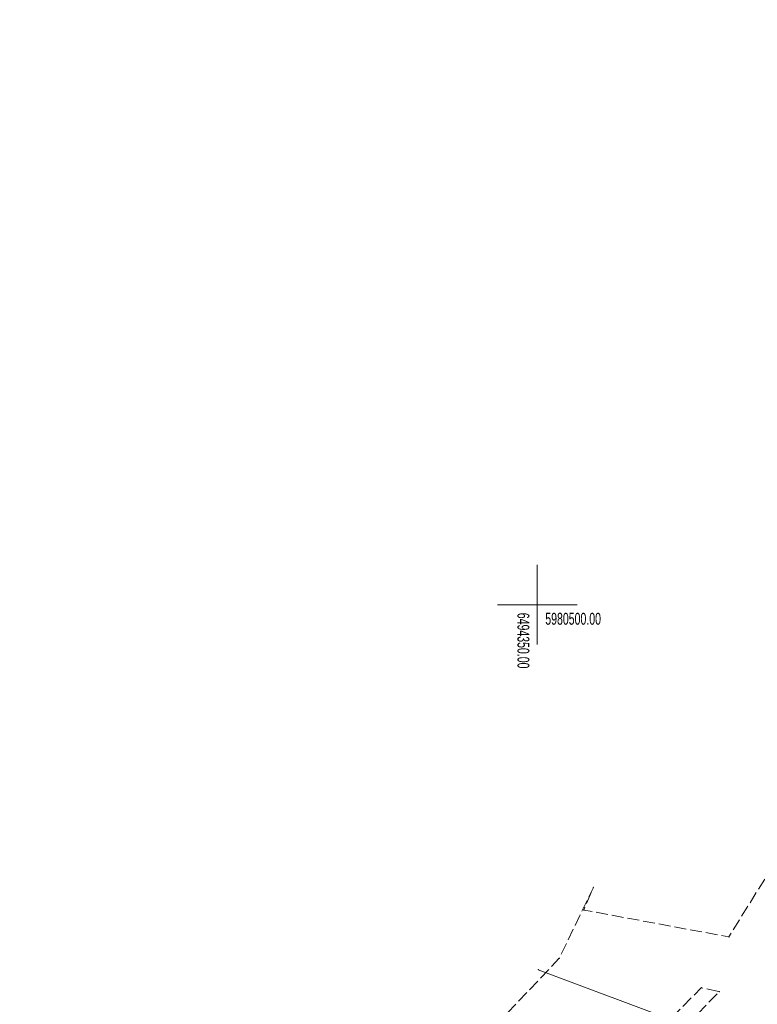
# Model space of a CAD drawing. Extents: x 6456700 to 6518119, y 5963420 to 5980059.
# Tile 31 of 256: x 6511586 to 6511633, y 5964024 to 5964086. Entities that reach past the tile are written whole.
import ezdxf
from ezdxf.enums import TextEntityAlignment as Align

# ---------------------------------------------------------------- set-up
doc = ezdxf.new("R2010")
doc.units = 0
doc.header["$MEASUREMENT"] = 0
doc.linetypes.add('L_0_52', pattern=[1, 0.75, -0.25])
doc.layers.get('0').update_dxf_attribs({"color": 2, "linetype": 'CONTINUOUS', "lineweight": 5})
for name, color, linetype, lineweight in [('18mm Kreska ciągła', 7, 'CONTINUOUS', 18), ('jezdnia', 7, 'CONTINUOUS', 18), ('przewod_elektroenergetyczny_podziemny', 7, 'CONTINUOUS', 18), ('siatka_krzyrzy', 7, 'CONTINUOUS', 18)]:
    doc.layers.add(name, color=color, linetype=linetype, lineweight=lineweight)
doc.styles.get("Standard").update_dxf_attribs({"font": 'txt', "width": 0.75})

# ---------------------------------------------------------------- blocks, each defined once
blk = doc.blocks.new('mdcp_nowa')
at = {"layer": 'jezdnia', "color": 7, "linetype": 'L_0_52', "lineweight": 18, "flags": 128}
for points in [[(6494302.94, 5980427.67), (6494308.98, 5980434.14), (6494326.24, 5980451.88), (6494338.53, 5980464.37), (6494340.97, 5980466.82), (6494351.38, 5980477.81), (6494353.52, 5980482.26), (6494352.91, 5980480.84), (6494362.03, 5980479.15), (6494366.24, 5980485.96), (6494367.75, 5980482.93), (6494375.84, 5980490.53), (6494377.61, 5980489.77), (6494379.32, 5980489.12), (6494372.61, 5980482.92), (6494375.99, 5980480.96), (6494375.56, 5980480.05), (6494372.49, 5980481.51), (6494371.3, 5980479.13), (6494374.42, 5980477.65), (6494373.86, 5980476.78), (6494370.05, 5980478.59), (6494370.24, 5980476.26), (6494375.07, 5980474.78), (6494371.15, 5980471.55), (6494369.81, 5980473.18), (6494352.95, 5980455.73), (6494350.81, 5980453.59), (6494345.82, 5980448.73), (6494329.91, 5980432.43), (6494313.72, 5980415.99), (6494310, 5980414.05), (6494306.23, 5980414.06), (6494303.13, 5980416.24), (6494301.74, 5980419.59), (6494302.31, 5980423.9)], [(6494309.01, 5980421.95), (6494308.17, 5980422.71), (6494328.48, 5980443.51), (6494343.4, 5980458.75), (6494360.29, 5980475.96), (6494361.43, 5980475.72), (6494344.19, 5980457.97), (6494324.36, 5980437.73)]]:
    blk.add_lwpolyline(points, close=True, dxfattribs=at)
at = {"layer": 'jezdnia'}
for p in [(6494353.52, 5980482.26), (6494352.91, 5980480.84), (6494362.03, 5980479.15), (6494351.38, 5980477.81), (6494360.29, 5980475.96), (6494361.43, 5980475.72)]:
    blk.add_point(p, dxfattribs=at)
at = {"layer": 'przewod_elektroenergetyczny_podziemny', "color": 1, "linetype": 'Continuous', "lineweight": 18, "flags": 128}
blk.add_lwpolyline([(6494371.93, 5980468.9), (6494350.06, 5980477.09)], dxfattribs=at)
at = {"layer": 'przewod_elektroenergetyczny_podziemny'}
blk.add_point((6494350.06, 5980477.09), dxfattribs=at)
at = {"layer": 'siatka_krzyrzy', "linetype": 'Continuous', "lineweight": 18, "flags": 128}
for points in [[(6494350, 5980497.5), (6494350, 5980502.5)], [(6494347.5, 5980500), (6494352.5, 5980500)]]:
    blk.add_lwpolyline(points, dxfattribs=at)
at = {"layer": 'siatka_krzyrzy', "lineweight": 15, "width": 0.66}
blk.add_text('6494350.00', height=0.75, rotation=270, dxfattribs=at).set_placement((6494349.5, 5980499.5), align=Align.TOP_LEFT)
blk.add_text('5980500.00', height=0.75, dxfattribs=at).set_placement((6494350.5, 5980499.5), align=Align.TOP_LEFT)

msp = doc.modelspace()

# ---------------------------------------------------------------- block references
at = {"linetype": 'ByBlock'}
msp.add_blockref('mdcp_nowa', (17268.786, -16450.998), dxfattribs=at)

# ---------------------------------------------------------------- next in the draw order: hatches: boundary and pattern name
at = {"layer": '18mm Kreska ciągła'}
h = msp.add_hatch(dxfattribs=at)
h.set_pattern_fill('ANSI37', color=252, scale=4)
h.set_pattern_definition([(45, (6511584.6482, 5963836.2328), (-0.3535534, 0.3535534), []), (135, (6511584.6482, 5963836.2328), (-0.3535534, -0.3535534), [])])
h.paths.add_polyline_path([(6511584.648, 5963839.097), (6511587.535, 5963843.228, 0.069403), (6511591.8, 5963851.597), (6511600.266, 5963876.098, 0.012898), (6511608.043, 5963900.635), (6511625.076, 5963959.619, -0.015188), (6511629.749, 5963974.13), (6511647.149, 5964023.028, -0.031483), (6511654.631, 5964040.489), (6511666.152, 5964063.296, -0.087781), (6511671.583, 5964070.546), (6511672.656, 5964071.552, 0.15074), (6511676.748, 5964078.72), (6511683.845, 5964110.525), (6511685.647, 5964109.419), (6511687.266, 5964102.897), (6511681.628, 5964077.631, -0.15074), (6511676.075, 5964067.903), (6511675.001, 5964066.898, 0.087781), (6511670.614, 5964061.041), (6511659.094, 5964038.235, 0.031483), (6511651.86, 5964021.352), (6511634.459, 5963972.454, 0.015188), (6511629.88, 5963958.231), (6511612.847, 5963899.248, -0.012898), (6511604.992, 5963874.465), (6511596.526, 5963849.964, -0.069403), (6511591.634, 5963840.364), (6511588.747, 5963836.233)])

doc.saveas('drawing.dxf')
